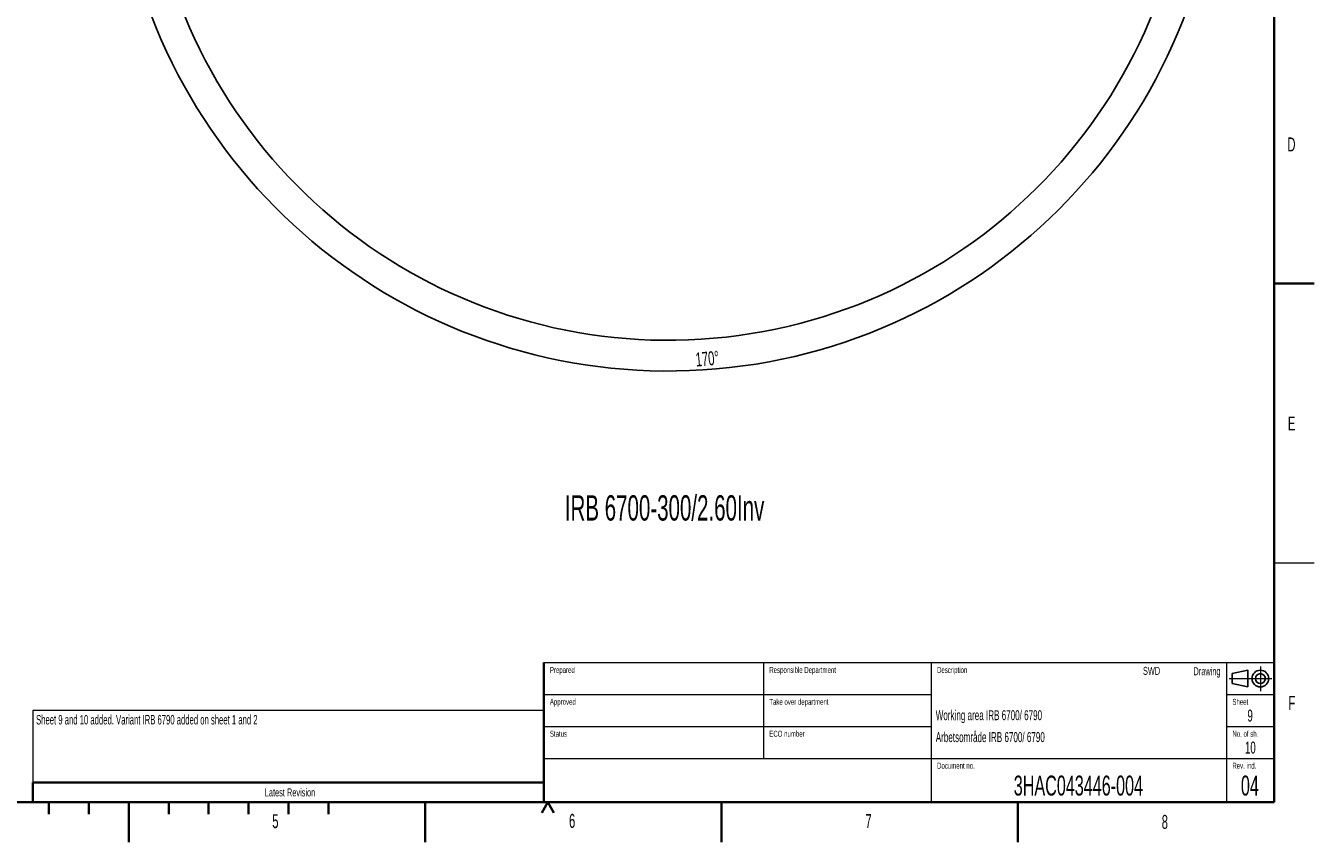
# Model space of a CAD drawing. Header units: millimetres. Extents: x 0 to 11920, y 0 to 8400.
# Tile 25 of 47: x 5464 to 11920, y 0 to 4092. Entities that reach past the tile are written whole.
import ezdxf

# ---------------------------------------------------------------- set-up
doc = ezdxf.new("R2010")
doc.units = ezdxf.units.MM
doc.header["$LTSCALE"] = 20
doc.linetypes.add('CENTERX2', pattern=[20.32, 12.7, -2.54, 2.54, -2.54])
doc.layers.add('THICK_LINE', color=7, linetype='Continuous')
doc.styles.add('SLDTEXTSTYLE0', font='TXT', dxfattribs={"width": 0.605})
doc.dimstyles.new('SLDDIMSTYLE0', dxfattribs={"dimtxt": 70, "dimasz": 70, "dimexe": 0, "dimexo": 0.0625, "dimgap": 17.5, "dimtad": 1, "dimdec": 4, "dimlfac": 20, "dimzin": 12, "dimdsep": 46, "dimtxsty": 'SLDTEXTSTYLE0', "dimsah": 1, "dimcen": 0.09, "dimadec": 1, "dimazin": 3, "dimtfac": 1, "dimtofl": 0, "dimtmove": 0, "dimatfit": 3, "dimfxl": 1, "dimfrac": 2, "dimtolj": 1, "dimtzin": 12, "dimarcsym": 0})

# ---------------------------------------------------------------- blocks, each defined once
blk = doc.blocks.new('_D_1')
at = {"layer": 'THICK_LINE'}
for p, q in [((10553.3, 5132.5), (11483.7, 5132.5)), ((6065.9, 4671.1), (5923.9, 4646.1))]:
    blk.add_line(p, q, dxfattribs=at)
blk.add_arc((8682.5, 5132.5), 2771.2, 190, 360, dxfattribs=at)
for points in [[(11453.7, 5132.5), (11442.8, 5062.7), (11462.8, 5062.4)], [(5953.5, 4651.3), (5956.7, 4580.7), (5976.3, 4584.4)]]:
    blk.add_solid(points, dxfattribs=at)
at = {"layer": 'THICK_LINE', "insert": (8817.1, 2453.1), "char_height": 70, "attachment_point": 1, "rotation": 5, "style": 'SLDTEXTSTYLE0'}
blk.add_mtext('170°', dxfattribs=at)

msp = doc.modelspace()

# ---------------------------------------------------------------- linework, layer by layer
at = {"color": 7, "linetype": 'Continuous', "lineweight": 35}
for p, q in [((11720, 8200), (11720, 200)), ((11720, 2800), (11920, 2800)), ((8060, 900), (8060, 200)), ((5500, 300), (8060, 300)), ((5500, 300), (5500, 200)), ((400, 200), (11720, 200)), ((5580, 200), (5580, 140)), ((5780, 200), (5780, 140)), ((5980, 200), (5980, 0)), ((6180, 200), (6180, 140)), ((6380, 200), (6380, 140)), ((6580, 200), (6580, 140)), ((6780, 200), (6780, 140)), ((6980, 200), (6980, 140)), ((7465, 0), (7465, 200)), ((8080, 200), (8050, 148.0384758)), ((8080, 200), (8110, 148.0384758)), ((8950, 0), (8950, 200)), ((10435, 200), (10435, 0))]:
    msp.add_line(p, q, dxfattribs=at)
at = {"color": 7, "linetype": 'Continuous', "lineweight": 18}
for p, q in [((11720, 1400), (11920, 1400)), ((8060, 900), (11720, 900)), ((9160, 900), (9160, 420)), ((10000, 900), (10000, 200)), ((11480, 900), (11480, 200)), ((8060, 740), (10000, 740)), ((11480, 740), (11720, 740)), ((8060, 660), (5500, 660)), ((5500, 660), (5500, 300)), ((8060, 580), (10000, 580)), ((11480, 580), (11720, 580)), ((8060, 420), (11720, 420))]:
    msp.add_line(p, q, dxfattribs=at)
at = {"color": 7, "linetype": 'Continuous', "lineweight": 25}
for p, q in [((11508, 845), (11588, 862)), ((11508, 795), (11508, 845)), ((11588, 862), (11588, 778)), ((11508, 795), (11588, 778))]:
    msp.add_line(p, q, dxfattribs=at)
at = {"color": 7, "linetype": 'CENTERX2', "lineweight": 18}
for p, q in [((11650, 880.0336249), (11650, 756.8766381)), ((11494.5909022, 820), (11707.9238522, 820))]:
    msp.add_line(p, q, dxfattribs=at)
at = {"color": 7, "linetype": 'CENTERX2', "lineweight": 35}
msp.add_line((5980, 200), (5980, 0), dxfattribs=at)
at = {"color": 7, "linetype": 'Continuous', "lineweight": 25}
for radius in [42, 25]:
    msp.add_circle((11650, 820), radius, dxfattribs=at)
at = {"layer": 'THICK_LINE'}
msp.add_arc((8682.5467826, 5132.5242098), 2617, 189.9999999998, 169.9999999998, dxfattribs=at)

# ---------------------------------------------------------------- texts
at = {"color": 7, "linetype": 'Continuous', "lineweight": 0, "style": 'SLDTEXTSTYLE0'}
for s, insert, char_height, attachment_point in [('D', (11785.2884555, 3531.879965), 70, 1), ('E', (11788.0788456, 2133.3299156), 70, 1), ('Prepared', (8090.0903185, 878.261203), 30, 1), ('Responsible Department', (9189.6255293, 878.2486286), 30, 1), ('Description', (10030.0059951, 878.2227712), 30, 1), ('SWD', (11148.0836244, 878.8296816), 40, 3), ('Drawing', (11450.4999797, 876.8245739), 40, 3), ('Approved', (8090.0874116, 718.845242), 30, 1), ('Take over department', (9189.6043082, 718.5611007), 30, 1), ('Sheet', (11509.9787687, 718.6098066), 30, 1), ('F', (11790.625204, 733.4274547), 70, 1), ('Working area IRB 6700/ 6790', (10023.4560696, 661.6372878), 50, 1), ('9', (11598.8391831, 664.3761738), 60, 2), ('Sheet 9 and 10 added. Variant IRB 6790 added on sheet 1 and 2', (5515.562694, 637.8143576), 47.625, 1), ('Status', (8090.1030502, 558.4978998), 30, 1), ('ECO number', (9189.6043082, 558.4978998), 30, 1), ('Arbetsområde IRB 6700/ 6790', (10023.7223645, 551.793491), 50, 1), ('No. of sh.', (11510.1678986, 558.3065241), 30, 1), ('10', (11599.9730389, 504.3555071), 60, 2), ('Document no.', (10030.2635166, 398.35014), 30, 1), ('Rev. ind.', (11509.8481625, 398.6030659), 30, 1), ('3HAC043446-004', (10738.311485, 333.915657), 100, 2), ('04', (11597.6107593, 334.0091662), 100, 2), ('Latest Revision', (6787.9881245, 269.6689892), 40, 2), ('5', (6698.6897738, 140.6410731), 70, 1), ('6', (8185.7226865, 141.9237221), 70, 1), ('7', (9671.0378416, 141.0977776), 70, 1), ('8', (11155.7886374, 136.9921127), 70, 1)]:
    msp.add_mtext(s, dxfattribs=dict(at, insert=insert, char_height=char_height, attachment_point=attachment_point))
at = {"layer": 'THICK_LINE', "insert": (8164.9378204, 1738.9527133), "char_height": 127, "attachment_point": 1, "style": 'SLDTEXTSTYLE0'}
msp.add_mtext('IRB 6700-300/2.60Inv', dxfattribs=at)

# ---------------------------------------------------------------- dimensions: what is measured, and where the dimension line sits
at = {"layer": 'THICK_LINE'}
dim = msp.add_angular_dim_2l(base=(8924.0704865, 2371.8956413), line1=((7740.085763, 4966.3429038), (6105.304893, 4678.0869289)), line2=((8682.5467826, 5132.5242098), (10513.2762268, 5132.5242098)), dimstyle='SLDDIMSTYLE0', dxfattribs=at)
dim.commit()
dim.dimension.update_dxf_attribs({"geometry": '_D_1', "text_midpoint": (8924.0704865, 2371.8956413), "dimtype": 162})

doc.saveas('drawing.dxf')
